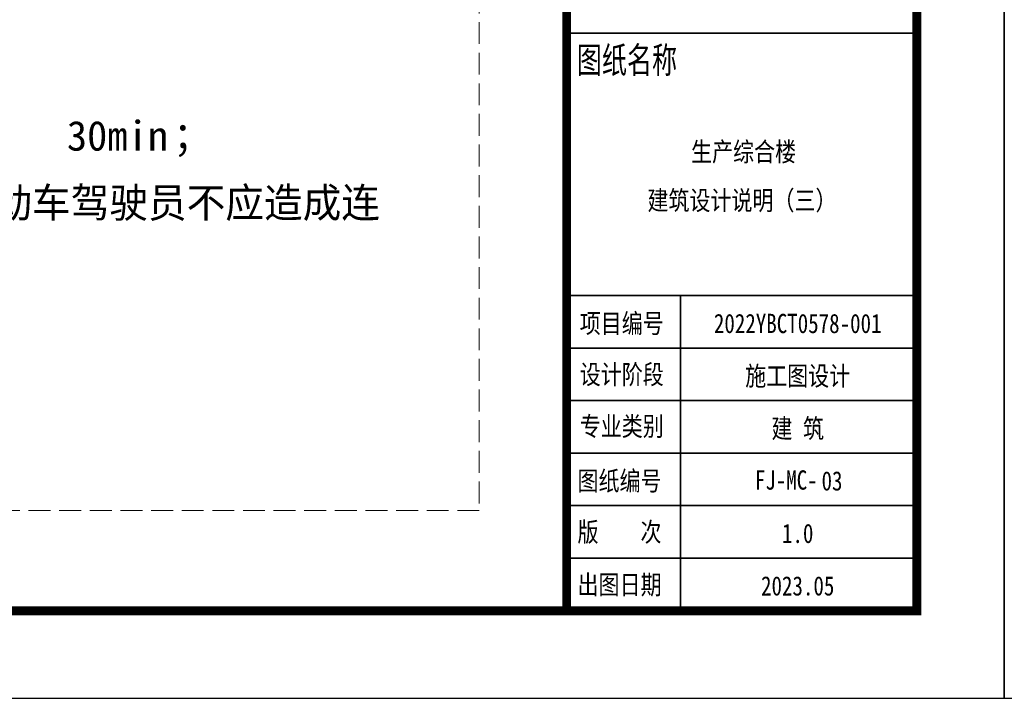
# Model space of a CAD drawing. Extents: x 1109697 to 1467097, y -139975 to 53891.
# Tile 247 of 256: x 1350745 to 1361997, y -74119 to -66364. Entities that reach past the tile are written whole.
import ezdxf
from ezdxf.enums import TextEntityAlignment as Align

# ---------------------------------------------------------------- set-up
doc = ezdxf.new("R2010")
doc.units = 0
doc.header["$LTSCALE"] = 1000
doc.header["$MEASUREMENT"] = 0
doc.linetypes.add('DASH', pattern=[0.35, 0.25, -0.1])
doc.layers.add('PUB_TEXT', color=7, linetype='Continuous')
doc.layers.add('PUB_TITLE', color=4, linetype='Continuous')
doc.layers.add('不打印线', color=254, linetype='DASH', lineweight=0, plot=False)
doc.layers.add('图框', color=4, linetype='Continuous', lineweight=35)
doc.styles.add('-黑体', font='simhei.ttf', dxfattribs={"width": 0.8})
doc.styles.add('ST', font='txt')

# ---------------------------------------------------------------- blocks, each defined once
blk = doc.blocks.new('图签01')
at = {"layer": '图框', "linetype": 'Continuous'}
for p, q in [((1793863, 89364), (1797865, 89364)), ((1793908, 86365), (1797908, 86365)), ((1795183, 82762), (1795183, 86365)), ((1793908, 85765), (1797908, 85765)), ((1793908, 85165), (1797908, 85165)), ((1793908, 84565), (1797908, 84565)), ((1793883, 83965), (1797883, 83965)), ((1793883, 83365), (1797883, 83365))]:
    blk.add_line(p, q, dxfattribs=at)
at = {"layer": '图框', "style": '-黑体'}
for s, height, width, p in [('图纸名称', 300, 0.7, (1793998, 88906)), ('项目编号', 220, 0.8, (1794031, 85937)), ('设计阶段', 220, 0.8, (1794031, 85353)), ('专业类别', 220, 0.8, (1794031, 84761)), ('图纸编号', 220, 0.8, (1794006, 84137)), ('版    次', 220, 0.8, (1794006, 83553)), ('出图日期', 220, 0.8, (1794006, 82950))]:
    blk.add_text(s, height=height, dxfattribs=dict(at, width=width)).set_placement(p)
at = {"layer": '图框', "style": '-黑体', "width": 0.8}
for s, height, p in [('2022YBCT0578-001', 220.01, (1796522, 85936)), ('施工图设计', 220, (1796522, 85336)), ('建 筑', 220, (1796522, 84736)), ('FJ-MC-', 220, (1796391, 84147)), ('1.0', 220, (1796522, 83537)), ('2023.05', 220, (1796522, 82937))]:
    blk.add_text(s, height=height, dxfattribs=at).set_placement(p, align=Align.CENTER)

msp = doc.modelspace()

# ---------------------------------------------------------------- linework, layer by layer
at = {"layer": 'PUB_TITLE'}
for points in [[(1277897, -74119), (1361997, -74119), (1361997, -14719), (1277897, -14719)], [(1361997, -74119), (1446097, -74119), (1446097, -14719), (1361997, -14719)]]:
    msp.add_lwpolyline(points, close=True, dxfattribs=at)
at = {"layer": 'PUB_TITLE', "const_width": 100}
msp.add_lwpolyline([(1280397, -73119), (1360997, -73119), (1360997, -15719), (1280397, -15719)], close=True, dxfattribs=at)
msp.add_lwpolyline([(1356997, -15719), (1356997, -73119)], dxfattribs=at)
at = {"layer": '不打印线'}
msp.add_lwpolyline([(1331797, -19141), (1355997, -19141), (1355997, -71971), (1331797, -71971)], close=True, dxfattribs=at)

# ---------------------------------------------------------------- block references
at = {"layer": 'PUB_TEXT'}
msp.add_blockref('图签01', (-436886, -155881), dxfattribs=at)

# ---------------------------------------------------------------- texts
at = {"layer": 'PUB_TEXT', "style": 'ST'}
for s, height, p in [('30min', 339.9, (1351284, -67860)), ('；', 340, (1352499, -67860)), ('内，玻璃幕墙对机动车驾驶员不应造成连', 339.87, (1346909, -68625))]:
    msp.add_text(s, height=height, dxfattribs=at).set_placement(p)
at = {"layer": 'PUB_TEXT', "style": '-黑体', "width": 0.8}
for s, p in [('生产综合楼', (1359017, -67983)), ('建筑设计说明（三）', (1358999, -68539)), ('03', (1360028, -71744))]:
    msp.add_text(s, height=220, dxfattribs=at).set_placement(p, align=Align.CENTER)

doc.saveas('drawing.dxf')
